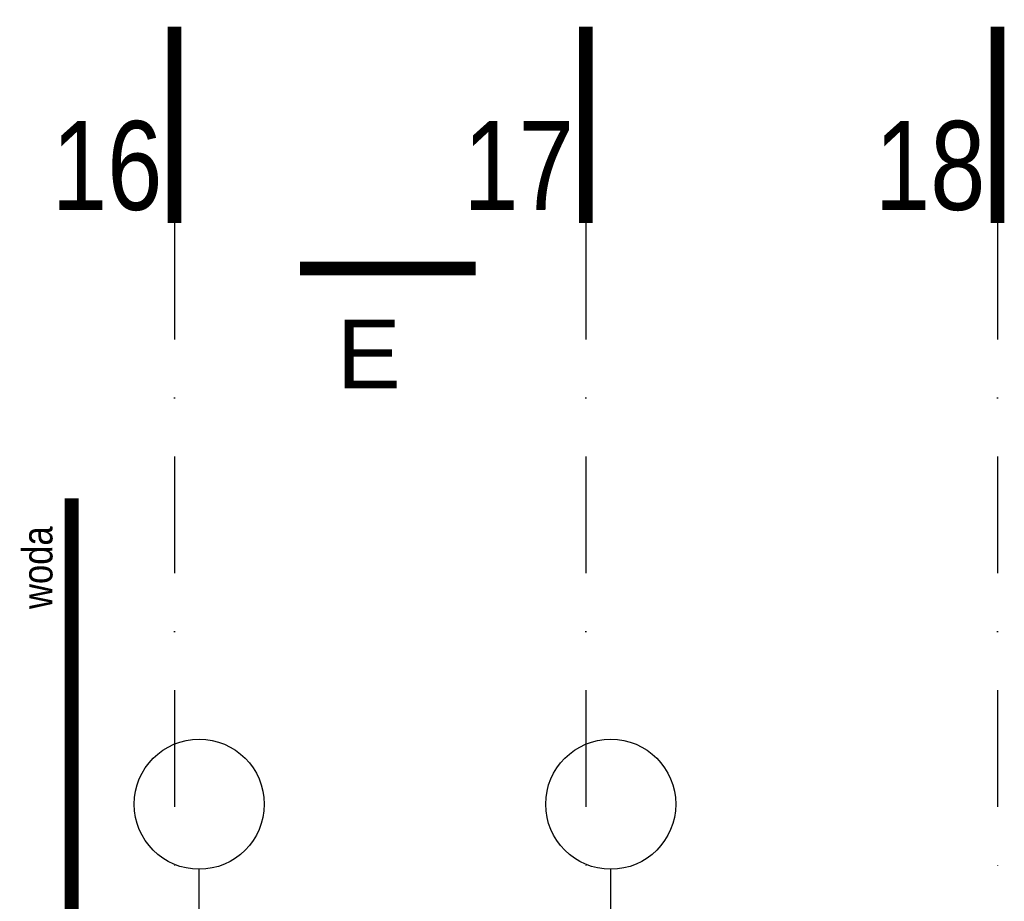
# Model space of a CAD drawing. Header units: millimetres. Extents: x 14495 to 271441, y -21035 to 2232.
# Tile 151 of 227: x 84909 to 85268, y 1841 to 2162. Entities that reach past the tile are written whole.
import ezdxf
from ezdxf.enums import TextEntityAlignment as Align
from ezdxf.lldxf.tags import DXFTag

# ---------------------------------------------------------------- set-up
doc = ezdxf.new("R2010")
doc.units = ezdxf.units.MM
doc.linetypes.add('DASHDOT', pattern=[1, 0.5, -0.25, 0, -0.25])
for name, color, linetype in [('a-bloki-drzwi', 52, 'Continuous'), ('A_BLOKI_KÓŁKO', 1, 'Continuous'), ('A_BLOKI_OPIS', 1, 'Continuous'), ('A_L_WIDOK', 1, 'Continuous'), ('A_opis', 1, 'Continuous'), ('A_OSIE', 252, 'DASHDOT')]:
    doc.layers.add(name, color=color, linetype=linetype)
doc.layers.add('A_SANITARNE', color=131, linetype='Continuous', lineweight=15)
doc.styles.add('arialce', font='ARIALN.TTF')
doc.styles.add('cent', font='swissel.ttf')
doc.styles.add('OPISPOMIESZCZEŃ', font='arial.ttf')
doc.styles.add('ROMANS', font='romans', dxfattribs={"width": 0.6})
tags = doc.linetypes.add('DASH', pattern=[15, 10, -5]).pattern_tags.tags
tags[6:7] = [DXFTag(74, 4), DXFTag(75, 0), DXFTag(340, '0'), DXFTag(46, 1.0), DXFTag(50, 0.0), DXFTag(44, 0.0), DXFTag(45, 0.0)]
tags[4:5] = [DXFTag(74, 4), DXFTag(75, 0), DXFTag(340, '0'), DXFTag(46, 1.0), DXFTag(50, 0.0), DXFTag(44, 0.0), DXFTag(45, 0.0)]

# ---------------------------------------------------------------- blocks, each defined once
blk = doc.blocks.new('OSS1')
at = {"linetype": 'Continuous', "const_width": 5}
blk.add_lwpolyline([(0, 0), (0, -71.57)], dxfattribs=at)
at = {"style": 'cent'}
blk.add_attdef('01', text='', height=32.4, dxfattribs=at).set_placement((-4.39, -34.41), align=Align.RIGHT)
blk = doc.blocks.new('HJTS')
at = {"color": 8}
blk.add_line((0, 0), (0, 111.34), dxfattribs=at)
at = {"layer": 'A_BLOKI_KÓŁKO', "ltscale": 0.04}
blk.add_circle((0, 135.04), 23.7, dxfattribs=at)
at = {"layer": 'A_BLOKI_OPIS', "style": 'ROMANS'}
for tag, height, width, p in [('O', 20.59, 0.5, (-0.05, 135.67)), ('100', 17.16, 0.6, (-11.49, 86.54)), ('200', 17.16, 0.6, (10.76, 86.54))]:
    blk.add_attdef(tag, text='', height=height, rotation=90, dxfattribs=dict(at, width=width)).set_placement(p, align=Align.MIDDLE)

msp = doc.modelspace()

# ---------------------------------------------------------------- linework, layer by layer
at = {"layer": 'A_L_WIDOK', "const_width": 5}
msp.add_lwpolyline([(85075.54, 2071.58), (85011.55, 2071.58)], dxfattribs=at)
at = {"layer": 'A_OSIE', "ltscale": 85}
for p, q in [((84965.76, 2088.19), (84965.76, 1846.23)), ((85115.76, 2088.19), (85115.76, 1846.23)), ((85265.76, 2088.19), (85265.76, 1846.23))]:
    msp.add_line(p, q, dxfattribs=at)
at = {"layer": 'A_SANITARNE', "color": 140, "linetype": 'DASH', "const_width": 5}
msp.add_lwpolyline([(84928.29, 1742.74), (84928.29, 1987.94)], dxfattribs=at)

# ---------------------------------------------------------------- block references
at = {"layer": 'a-bloki-drzwi'}
ref = msp.add_blockref('HJTS', (84974.79, 1741.39), dxfattribs=at)
ref.add_attrib('100', '60', dxfattribs={"layer": 'A_BLOKI_OPIS', "extrusion": (0, 0, -1), "height": 17.16, "rotation": 90, "style": 'ROMANS', "text_generation_flag": 4, "width": 0.6}).set_placement((-84963.3, 1825), align=Align.MIDDLE)
ref.add_attrib('200', '60', dxfattribs={"layer": 'A_BLOKI_OPIS', "extrusion": (0, 0, -1), "height": 17.16, "rotation": 90, "style": 'ROMANS', "text_generation_flag": 4, "width": 0.6}).set_placement((-84985.56, 1824.02), align=Align.MIDDLE)
ref = msp.add_blockref('HJTS', (85124.79, 1741.39), dxfattribs=at)
ref.add_attrib('100', '60', dxfattribs={"layer": 'A_BLOKI_OPIS', "extrusion": (0, 0, -1), "height": 17.16, "rotation": 90, "style": 'ROMANS', "text_generation_flag": 4, "width": 0.6}).set_placement((-85113.3, 1825), align=Align.MIDDLE)
ref.add_attrib('200', '60', dxfattribs={"layer": 'A_BLOKI_OPIS', "extrusion": (0, 0, -1), "height": 17.16, "rotation": 90, "style": 'ROMANS', "text_generation_flag": 4, "width": 0.6}).set_placement((-85135.56, 1824.02), align=Align.MIDDLE)
at = {"layer": 'A_OSIE'}
ref = msp.add_blockref('OSS1', (84965.76, 2159.75), dxfattribs=at)
ref.add_attrib('01', '16', dxfattribs={"layer": '0', "height": 32.4, "style": 'cent', "width": 0.8}).set_placement((84961.37, 2125.35), align=Align.TOP_RIGHT)
ref = msp.add_blockref('OSS1', (85115.76, 2159.75), dxfattribs=at)
ref.add_attrib('01', '17', dxfattribs={"layer": '0', "height": 32.4, "style": 'cent', "width": 0.8}).set_placement((85111.37, 2125.35), align=Align.TOP_RIGHT)
ref = msp.add_blockref('OSS1', (85265.76, 2159.75), dxfattribs=at)
ref.add_attrib('01', '18', dxfattribs={"layer": '0', "height": 32.4, "style": 'cent', "width": 0.8}).set_placement((85261.37, 2125.35), align=Align.TOP_RIGHT)

# ---------------------------------------------------------------- texts
at = {"layer": 'a-bloki-drzwi', "style": 'OPISPOMIESZCZEŃ'}
msp.add_text('E', height=25, dxfattribs=at).set_placement((85024.99, 2027.98))
at = {"layer": 'A_opis', "style": 'arialce'}
msp.add_attdef('woda', (84921.29, 1947.57), '001', height=11, rotation=90, dxfattribs=at)

doc.saveas('drawing.dxf')
